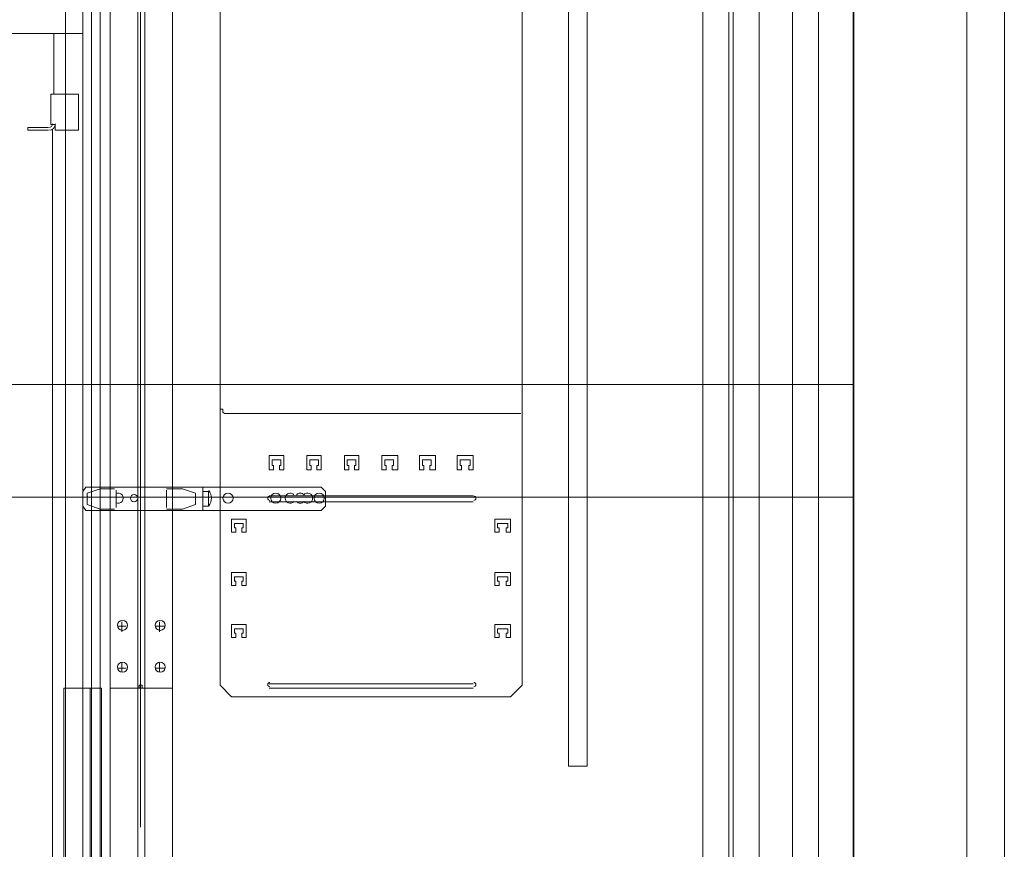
# Model space of a CAD drawing. Header units: millimetres. Extents: x 204754 to 499005, y -178579 to -103222.
# Tile 138 of 178: x 350924 to 352232, y -133747 to -132645. Entities that reach past the tile are written whole.
import ezdxf

# ---------------------------------------------------------------- set-up
doc = ezdxf.new("R2010")
doc.units = ezdxf.units.MM
doc.header["$MEASUREMENT"] = 0
doc.layers.get('0').update_dxf_attribs({"color": 252, "lineweight": 5})
for name, color, linetype, lineweight in [('Nowe_820-G Rysunki Obrazki_Nr_pióra__1', 252, 'Continuous', 5), ('Nowe_820-G Rysunki Obrazki_Nr_pióra__181', 252, 'Continuous', 5), ('Nowe_820-G Rysunki Obrazki_Nr_pióra__27', 252, 'Continuous', 5), ('Nowe_820-G Rysunki Obrazki_Nr_pióra__7', 252, 'Continuous', 5)]:
    doc.layers.add(name, color=color, linetype=linetype, lineweight=lineweight)

# ---------------------------------------------------------------- blocks, each defined once
blk = doc.blocks.new('podkład 20251118')
at = {"layer": 'Nowe_820-G Rysunki Obrazki_Nr_pióra__1', "color": 252, "linetype": 'Continuous', "lineweight": 5}
for p, q in [((352032.3, -138229.8), (352032.3, -130570.7)), ((352182.3, -138229.8), (352182.3, -130567.7)), ((352032.3, -133129.8), (349951.5, -133129.8)), ((352032.3, -133279.8), (349951.5, -133279.8))]:
    blk.add_line(p, q, dxfattribs=at)
at = {"layer": 'Nowe_820-G Rysunki Obrazki_Nr_pióra__181', "color": 252, "linetype": 'Continuous', "lineweight": 5}
for p, q in [((351044.6, -133533.4), (351044.6, -131029.8)), ((351081, -133533.4), (351081, -131029.8)), ((351090.6, -133533.4), (351090.6, -131029.8)), ((351127.1, -131029.8), (351127.1, -133533.4)), ((351653.2, -131636.5), (351653.2, -133637.1)), ((351678.2, -133637.1), (351678.2, -131636.5)), ((350985, -133533.4), (350985, -131970.6)), ((351019.6, -133533.4), (351019.6, -131970.6)), ((351031.1, -133533.4), (351031.1, -131970.6)), ((351190.5, -132318.1), (351190.5, -133529.6)), ((351591.8, -132318.1), (351591.8, -133529.6)), ((351008.1, -134670.8), (351008.1, -132442.9)), ((351084.9, -132725.1), (351084.9, -132508.2)), ((351008.1, -132663.7), (350359.1, -132663.7)), ((350969.7, -132744.3), (350969.7, -132663.7)), ((351084.9, -132876.8), (351084.9, -132659.8)), ((350965.8, -132744.3), (350965.8, -132784.6)), ((351002.3, -132744.3), (350965.8, -132744.3)), ((351002.3, -132792.3), (351002.3, -132744.3)), ((350935.1, -132792.3), (350935.1, -132788.5)), ((350962, -132788.5), (350935.1, -132788.5)), ((350971.6, -132784.6), (350965.8, -132784.6)), ((350971.6, -132792.3), (350971.6, -132784.6)), ((350962, -132792.3), (350935.1, -132792.3)), ((350967.8, -134670.8), (350967.8, -132790.4)), ((351002.3, -132792.3), (350971.6, -132792.3)), ((351084.9, -133049.6), (351084.9, -132832.6)), ((351084.9, -133201.3), (351084.9, -132984.3)), ((351084.9, -133374.1), (351084.9, -133157.1)), ((351194.3, -133162.9), (351190.5, -133162.9)), ((351194.3, -133166.7), (351194.3, -133162.9)), ((351194.3, -133166.7), (351196.2, -133168.6)), ((351196.2, -133168.6), (351589.8, -133168.6)), ((351589.8, -133168.6), (351543.8, -133168.6)), ((351275, -133224.3), (351255.8, -133224.3)), ((351255.8, -133224.3), (351255.8, -133243.5)), ((351259.6, -133230.1), (351271.1, -133230.1)), ((351259.6, -133237.8), (351259.6, -133230.1)), ((351271.1, -133230.1), (351271.1, -133237.8)), ((351275, -133243.5), (351275, -133224.3)), ((351324.9, -133224.3), (351305.7, -133224.3)), ((351305.7, -133224.3), (351305.7, -133243.5)), ((351309.5, -133230.1), (351321, -133230.1)), ((351309.5, -133237.8), (351309.5, -133230.1)), ((351321, -133230.1), (351321, -133237.8)), ((351324.9, -133243.5), (351324.9, -133224.3)), ((351374.8, -133224.3), (351355.6, -133224.3)), ((351355.6, -133224.3), (351355.6, -133243.5)), ((351359.4, -133230.1), (351371, -133230.1)), ((351359.4, -133237.8), (351359.4, -133230.1)), ((351371, -133230.1), (351371, -133237.8)), ((351374.8, -133243.5), (351374.8, -133224.3)), ((351426.6, -133224.3), (351405.5, -133224.3)), ((351405.5, -133224.3), (351405.5, -133243.5)), ((351409.4, -133230.1), (351420.9, -133230.1)), ((351409.4, -133237.8), (351409.4, -133230.1)), ((351420.9, -133230.1), (351420.9, -133237.8)), ((351426.6, -133243.5), (351426.6, -133224.3)), ((351476.6, -133224.3), (351455.4, -133224.3)), ((351455.4, -133224.3), (351455.4, -133243.5)), ((351459.3, -133230.1), (351470.8, -133230.1)), ((351459.3, -133237.8), (351459.3, -133230.1)), ((351470.8, -133230.1), (351470.8, -133237.8)), ((351476.6, -133243.5), (351476.6, -133224.3)), ((351526.5, -133224.3), (351505.4, -133224.3)), ((351505.4, -133224.3), (351505.4, -133243.5)), ((351509.2, -133230.1), (351522.6, -133230.1)), ((351509.2, -133237.8), (351509.2, -133230.1)), ((351522.6, -133230.1), (351522.6, -133237.8)), ((351526.5, -133243.5), (351526.5, -133224.3)), ((351255.8, -133243.5), (351261.5, -133243.5)), ((351261.5, -133237.8), (351259.6, -133237.8)), ((351261.5, -133243.5), (351261.5, -133237.8)), ((351271.1, -133237.8), (351269.2, -133237.8)), ((351269.2, -133237.8), (351269.2, -133243.5)), ((351269.2, -133243.5), (351275, -133243.5)), ((351305.7, -133243.5), (351311.4, -133243.5)), ((351311.4, -133237.8), (351309.5, -133237.8)), ((351311.4, -133243.5), (351311.4, -133237.8)), ((351321, -133237.8), (351319.1, -133237.8)), ((351319.1, -133237.8), (351319.1, -133243.5)), ((351319.1, -133243.5), (351324.9, -133243.5)), ((351355.6, -133243.5), (351361.4, -133243.5)), ((351361.4, -133237.8), (351359.4, -133237.8)), ((351361.4, -133243.5), (351361.4, -133237.8)), ((351371, -133237.8), (351369, -133237.8)), ((351369, -133237.8), (351369, -133243.5)), ((351369, -133243.5), (351374.8, -133243.5)), ((351405.5, -133243.5), (351411.3, -133243.5)), ((351411.3, -133237.8), (351409.4, -133237.8)), ((351411.3, -133243.5), (351411.3, -133237.8)), ((351420.9, -133237.8), (351419, -133237.8)), ((351419, -133237.8), (351419, -133243.5)), ((351419, -133243.5), (351426.6, -133243.5)), ((351455.4, -133243.5), (351461.2, -133243.5)), ((351461.2, -133237.8), (351459.3, -133237.8)), ((351461.2, -133243.5), (351461.2, -133237.8)), ((351470.8, -133237.8), (351468.9, -133237.8)), ((351468.9, -133237.8), (351468.9, -133243.5)), ((351468.9, -133243.5), (351476.6, -133243.5)), ((351505.4, -133243.5), (351511.1, -133243.5)), ((351511.1, -133237.8), (351509.2, -133237.8)), ((351511.1, -133243.5), (351511.1, -133237.8)), ((351522.6, -133237.8), (351520.7, -133237.8)), ((351520.7, -133237.8), (351520.7, -133243.5)), ((351520.7, -133243.5), (351526.5, -133243.5)), ((351008.1, -133272.3), (351011.9, -133266.6)), ((351008.1, -133272.3), (351008.1, -133291.5)), ((351011.9, -133266.6), (351161.7, -133266.6)), ((351031.1, -133268.5), (351013.8, -133274.2)), ((351050.3, -133268.5), (351031.1, -133268.5)), ((351052.2, -133293.4), (351052.2, -133270.4)), ((351140.6, -133268.5), (351119.4, -133268.5)), ((351119.4, -133270.4), (351119.4, -133293.4)), ((351157.8, -133274.2), (351140.6, -133268.5)), ((351161.7, -133266.6), (351324.9, -133266.6)), ((351167.4, -133266.6), (351167.4, -133297.3)), ((351167.4, -133272.3), (351175.1, -133272.3)), ((351175.1, -133272.3), (351175.1, -133291.5)), ((351324.9, -133266.6), (351330.6, -133272.3)), ((351330.6, -133272.3), (351330.6, -133291.5)), ((351013.8, -133274.2), (351013.8, -133289.6)), ((351157.8, -133289.6), (351157.8, -133274.2)), ((351526.5, -133278.1), (351255.8, -133278.1)), ((351255.8, -133285.8), (351526.5, -133285.8)), ((351288.4, -133278.1), (351290.3, -133278.1)), ((351290.3, -133285.8), (351288.4, -133285.8)), ((351299.9, -133278.1), (351301.8, -133278.1)), ((351301.8, -133285.8), (351299.9, -133285.8)), ((351011.9, -133297.3), (351008.1, -133291.5)), ((351011.9, -133297.3), (351161.7, -133297.3)), ((351013.8, -133289.6), (351031.1, -133295.4)), ((351050.3, -133295.4), (351031.1, -133295.4)), ((351140.6, -133295.4), (351119.4, -133295.4)), ((351140.6, -133295.4), (351157.8, -133289.6)), ((351161.7, -133297.3), (351324.9, -133297.3)), ((351167.4, -133291.5), (351175.1, -133291.5)), ((351330.6, -133291.5), (351324.9, -133297.3)), ((351084.9, -133533.4), (351084.9, -133308.8)), ((351225, -133308.8), (351205.8, -133308.8)), ((351205.8, -133308.8), (351205.8, -133326.1)), ((351225, -133326.1), (351225, -133308.8)), ((351576.4, -133308.8), (351555.3, -133308.8)), ((351555.3, -133308.8), (351555.3, -133326.1)), ((351576.4, -133326.1), (351576.4, -133308.8)), ((351209.7, -133314.6), (351221.2, -133314.6)), ((351209.7, -133320.3), (351209.7, -133314.6)), ((351211.6, -133320.3), (351209.7, -133320.3)), ((351211.6, -133326.1), (351211.6, -133320.3)), ((351221.2, -133320.3), (351219.3, -133320.3)), ((351219.3, -133320.3), (351219.3, -133326.1)), ((351221.2, -133314.6), (351221.2, -133320.3)), ((351559.1, -133314.6), (351572.6, -133314.6)), ((351559.1, -133320.3), (351559.1, -133314.6)), ((351561, -133320.3), (351559.1, -133320.3)), ((351561, -133326.1), (351561, -133320.3)), ((351572.6, -133320.3), (351570.6, -133320.3)), ((351570.6, -133320.3), (351570.6, -133326.1)), ((351572.6, -133314.6), (351572.6, -133320.3)), ((351205.8, -133326.1), (351211.6, -133326.1)), ((351219.3, -133326.1), (351225, -133326.1)), ((351555.3, -133326.1), (351561, -133326.1)), ((351570.6, -133326.1), (351576.4, -133326.1)), ((351225, -133379.8), (351205.8, -133379.8)), ((351205.8, -133379.8), (351205.8, -133397.1)), ((351209.7, -133385.6), (351221.2, -133385.6)), ((351209.7, -133391.4), (351209.7, -133385.6)), ((351221.2, -133385.6), (351221.2, -133391.4)), ((351225, -133397.1), (351225, -133379.8)), ((351576.4, -133379.8), (351555.3, -133379.8)), ((351555.3, -133379.8), (351555.3, -133397.1)), ((351559.1, -133385.6), (351572.6, -133385.6)), ((351559.1, -133391.4), (351559.1, -133385.6)), ((351572.6, -133385.6), (351572.6, -133391.4)), ((351576.4, -133397.1), (351576.4, -133379.8)), ((351205.8, -133397.1), (351211.6, -133397.1)), ((351211.6, -133391.4), (351209.7, -133391.4)), ((351211.6, -133397.1), (351211.6, -133391.4)), ((351221.2, -133391.4), (351219.3, -133391.4)), ((351219.3, -133391.4), (351219.3, -133397.1)), ((351219.3, -133397.1), (351225, -133397.1)), ((351555.3, -133397.1), (351561, -133397.1)), ((351561, -133391.4), (351559.1, -133391.4)), ((351561, -133397.1), (351561, -133391.4)), ((351572.6, -133391.4), (351570.6, -133391.4)), ((351570.6, -133391.4), (351570.6, -133397.1)), ((351570.6, -133397.1), (351576.4, -133397.1)), ((351054.2, -133450.9), (351065.7, -133450.9)), ((351059.9, -133445.1), (351059.9, -133458.6)), ((351117.5, -133450.9), (351104.1, -133450.9)), ((351109.8, -133445.1), (351109.8, -133458.6)), ((351225, -133449), (351205.8, -133449)), ((351205.8, -133449), (351205.8, -133466.2)), ((351209.7, -133454.7), (351221.2, -133454.7)), ((351209.7, -133460.5), (351209.7, -133454.7)), ((351221.2, -133454.7), (351221.2, -133460.5)), ((351225, -133466.2), (351225, -133449)), ((351576.4, -133449), (351555.3, -133449)), ((351555.3, -133449), (351555.3, -133466.2)), ((351559.1, -133454.7), (351572.6, -133454.7)), ((351559.1, -133460.5), (351559.1, -133454.7)), ((351572.6, -133454.7), (351572.6, -133460.5)), ((351576.4, -133466.2), (351576.4, -133449)), ((351205.8, -133466.2), (351211.6, -133466.2)), ((351211.6, -133460.5), (351209.7, -133460.5)), ((351211.6, -133466.2), (351211.6, -133460.5)), ((351221.2, -133460.5), (351219.3, -133460.5)), ((351219.3, -133460.5), (351219.3, -133466.2)), ((351219.3, -133466.2), (351225, -133466.2)), ((351555.3, -133466.2), (351561, -133466.2)), ((351561, -133460.5), (351559.1, -133460.5)), ((351561, -133466.2), (351561, -133460.5)), ((351572.6, -133460.5), (351570.6, -133460.5)), ((351570.6, -133460.5), (351570.6, -133466.2)), ((351570.6, -133466.2), (351576.4, -133466.2)), ((351084.9, -133698.6), (351084.9, -133481.6)), ((351054.2, -133506.6), (351065.7, -133506.6)), ((351059.9, -133498.9), (351059.9, -133512.3)), ((351117.5, -133506.6), (351104.1, -133506.6)), ((351109.8, -133498.9), (351109.8, -133512.3)), ((350983.1, -134670.8), (350983.1, -133533.4)), ((351027.3, -133533.4), (350983.1, -133533.4)), ((350985, -134670.8), (350985, -133533.4)), ((351017.7, -134670.8), (351017.7, -133533.4)), ((351019.6, -134670.8), (351019.6, -133533.4)), ((351033, -133533.4), (351027.3, -133533.4)), ((351031.1, -134670.8), (351031.1, -133533.4)), ((351033, -134670.8), (351033, -133533.4)), ((351044.6, -133533.4), (351044.6, -134670.8)), ((351127.1, -133533.4), (351044.6, -133533.4)), ((351083, -133533.4), (351044.6, -133533.4)), ((351081, -134670.8), (351081, -133533.4)), ((351086.8, -133529.6), (351083, -133529.6)), ((351083, -133529.6), (351083, -133533.4)), ((351084.9, -133717.8), (351084.9, -133533.4)), ((351086.8, -133533.4), (351086.8, -133529.6)), ((351127.1, -133533.4), (351086.8, -133533.4)), ((351090.6, -134670.8), (351090.6, -133533.4)), ((351127.1, -134670.8), (351127.1, -133533.4)), ((351205.8, -133545), (351190.5, -133529.6)), ((351526.5, -133527.7), (351255.8, -133527.7)), ((351255.8, -133533.4), (351526.5, -133533.4)), ((351591.8, -133529.6), (351576.4, -133545)), ((351576.4, -133545), (351205.8, -133545)), ((351653.2, -133637.1), (351678.2, -133637.1))]:
    blk.add_line(p, q, dxfattribs=at)
for centre, radius, start, end in [((350963, -132783.7), 8.64, 270, 0), ((350962.9, -132783.7), 4.8, 270.0462, 359.9538), ((351162.7, -133281), 16.3, 321.2465, 38.7535), ((351018.7, -133281), 4.9, 153.1992, 206.8008), ((351055.1, -133281), 6.72, 39.435, 118.2824), ((351055.1, -133281), 6.72, 241.7176, 320.565), ((351055.1, -133281), 6.75, 320.7606, 39.2394), ((351076.2, -133281), 4.8, 90.0462, 179.9538), ((351076.2, -133281), 4.8, 180.0462, 269.9538), ((351076.2, -133281), 4.8, 0.0462, 89.9538), ((351076.2, -133281), 4.8, 270.0462, 359.9538), ((351201, -133281), 6.72, 90, 180), ((351201, -133281), 6.72, 180, 270), ((351201, -133281), 6.72, 0, 90), ((351201, -133281), 6.72, 270, 360), ((351256.7, -133281), 2.88, 90.0469, 179.9531), ((351256.7, -133281), 2.88, 180.0469, 269.9531), ((351264.4, -133281), 6.72, 90, 180), ((351264.4, -133281), 6.72, 180, 270), ((351264.4, -133281), 6.72, 0, 90), ((351264.4, -133281), 6.72, 270, 360), ((351283.6, -133281), 6.73, 111.5534, 179.9911), ((351283.6, -133281), 6.73, 180.0089, 248.4466), ((351283.6, -133281), 6.73, 42.7544, 111.4013), ((351283.6, -133280.9), 6.74, 248.5937, 317.0148), ((351297, -133280.9), 6.7, 89.9779, 137.3589), ((351297, -133281), 6.73, 222.9642, 270.0114), ((351297, -133281), 6.74, 42.8203, 89.8429), ((351297, -133280.9), 6.78, 270.1679, 316.8564), ((351306.6, -133281), 6.73, 68.7468, 137.1517), ((351306.6, -133280.9), 6.75, 223.0794, 291.2584), ((351306.6, -133281), 6.72, 0.0482, 68.6074), ((351306.6, -133281), 6.72, 291.3926, 359.9518), ((351322, -133281), 6.72, 90, 180), ((351322, -133281), 6.72, 180, 270), ((351322, -133281), 6.72, 0, 90), ((351322, -133281), 6.72, 270, 360), ((351527.4, -133281), 2.88, 0.0469, 89.9531), ((351527.4, -133281), 2.88, 270.0469, 359.9531), ((351060.9, -133449.9), 6.72, 90, 180), ((351060.9, -133449.9), 6.72, 180, 270), ((351060.9, -133449.9), 6.72, 0, 90), ((351060.9, -133449.9), 6.72, 270, 0), ((351110.8, -133449.9), 6.72, 90, 180), ((351110.8, -133449.9), 6.72, 180, 270), ((351110.8, -133449.9), 6.72, 0, 90), ((351110.8, -133449.9), 6.72, 270, 0), ((351060.9, -133505.6), 6.72, 90, 180), ((351060.9, -133505.6), 6.72, 180, 270), ((351060.9, -133505.6), 6.72, 0, 90), ((351060.9, -133505.6), 6.72, 270, 0), ((351110.8, -133505.6), 6.72, 90, 180), ((351110.8, -133505.6), 6.72, 180, 270), ((351110.8, -133505.6), 6.72, 0, 90), ((351110.8, -133505.6), 6.72, 270, 0), ((351256.7, -133528.6), 2.88, 90.0469, 179.9531), ((351256.7, -133528.6), 2.88, 180.0469, 269.9531), ((351527.4, -133528.6), 2.88, 0.0469, 89.9531), ((351527.4, -133528.6), 2.88, 270.0469, 359.9531)]:
    blk.add_arc(centre, radius, start, end, dxfattribs=at)
at = {"layer": 'Nowe_820-G Rysunki Obrazki_Nr_pióra__27', "color": 252, "linetype": 'Continuous', "lineweight": 5}
blk.add_line((352232.3, -138232.1), (352232.3, -130371.6), dxfattribs=at)
at = {"layer": 'Nowe_820-G Rysunki Obrazki_Nr_pióra__7', "color": 252, "linetype": 'Continuous', "lineweight": 5}
for p, q in [((351950.8, -132070.4), (351950.8, -134253.4)), ((352031.4, -134253.4), (352031.4, -132070.4)), ((351831.8, -134247.7), (351831.8, -132227.8)), ((351866.3, -134247.7), (351866.3, -132227.8)), ((351872.1, -134247.7), (351872.1, -132227.8)), ((351906.6, -134247.7), (351906.6, -132227.8)), ((351985.4, -132250.9), (351985.4, -134253.4)), ((351950.8, -132830.7), (351950.8, -133479.7))]:
    blk.add_line(p, q, dxfattribs=at)

msp = doc.modelspace()

# ---------------------------------------------------------------- block references
msp.add_blockref('podkład 20251118', (0, 0))

doc.saveas('drawing.dxf')
